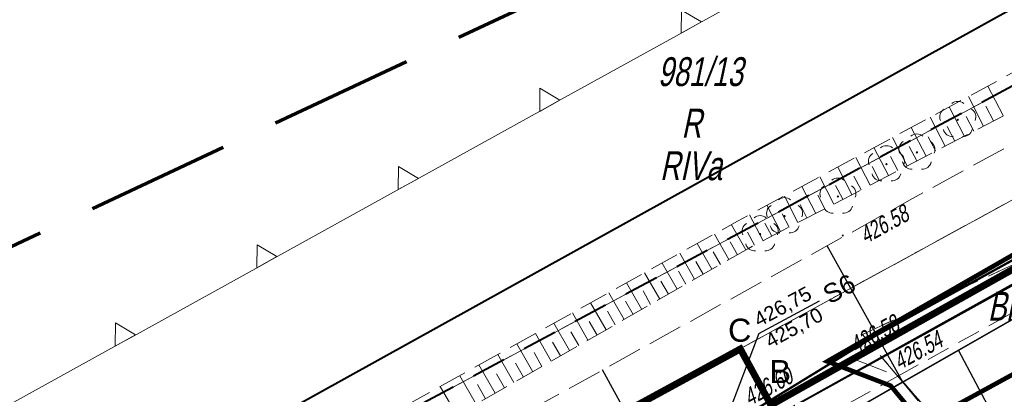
# Model space of a CAD drawing. Header units: metres. Extents: x 7408630 to 7411134, y 5569633 to 5570339.
# Tile 25 of 76: x 7410303 to 7410346, y 5570067 to 5570083. Entities that reach past the tile are written whole.
import ezdxf

# ---------------------------------------------------------------- set-up
doc = ezdxf.new("R2010")
doc.units = ezdxf.units.M
doc.header["$MEASUREMENT"] = 0
for name, pattern in [('1.5_0.5', [2, 1.5, -0.5]), ('1.5_1.0', [2.5, 1.5, -1]), ('218-500', [1, 0.5, -0.5]), ('DGN Style 3', [8.758007, 6.255719, -2.502288]), ('HIDDEN', [9.525, 6.35, -3.175]), ('KTCR02-500', [1.5, 1, -0.5]), ('KTJZ01-500', [2, 1.5, -0.5]), ('mz1.0_0.5', [1.5, 1, -0.5]), ('mz1.25_0.5', [1.75, 1.25, -0.5])]:
    doc.linetypes.add(name, pattern=pattern)
for name, color, linetype, lineweight in [('209-Opis konturu klasyfikacyjnego', 7, 'Continuous', 0), ('210-Oznaczenie użytku', 7, 'Continuous', 0), ('211-Nr działki', 7, 'Continuous', 0), ('216-Granica obrębu', 7, 'Continuous', 0), ('217-Granica konturu klasyfikcyjnego', 7, 'Continuous', 0), ('218-Granica użytku', 7, 'Continuous', 0), ('219-Linia granicy', 7, 'Continuous', 0), ('_Kan-deszczowa', 82, 'KANSAN_LINE', 25), ('_MPZP_linie zagospodarowania', 7, 'Continuous', 0), ('_MPZP_NLZ', 7, 'Continuous', 0), ('_Zakres', 7, 'Continuous', 0), ('chodnik (powierzchnia)', 7, 'Continuous', 0), ('drzewo liściaste (punkt)', 7, 'Continuous', 0), ('Granica', 112, 'Continuous', 80), ('jezdnia (powierzchnia)', 7, 'Continuous', 0), ('krawężnik (linia)', 7, 'Continuous', 0), ('KTCR02', 7, 'Continuous', 0), ('KTJZ01', 7, 'Continuous', 0), ('KTKR01', 7, 'Continuous', 0), ('przewód kanalizacyjny (linia)', 7, 'Continuous', 0), ('punkt wysokościowy sztuczny', 7, 'Continuous', 0), ('punkt wysokościowy sztuczny-Atr2', 7, 'Continuous', 0), ('RTPW02', 7, 'Continuous', 0), ('skarpa nieumocniona (powierzchnia)', 7, 'Continuous', 0)]:
    doc.layers.add(name, color=color, linetype=linetype, lineweight=lineweight)
doc.layers.add('_MAPA', color=7, linetype='Continuous')
doc.styles.add('ARIAL', font='tahoma.ttf')
doc.styles.get("Standard").update_dxf_attribs({"font": 'arial.ttf'})
doc.styles.add('Style-WORKING_1250 I 0.20944', font='WORKING_1250.shx', dxfattribs={"oblique": 12})
doc.linetypes.add('KANSAN_LINE', pattern='A,0.5,-0.2,["KS",ARIAL,S=0.1,R=0,X=-0.1,Y=-0.05],-0.25', length=0.95)

# ---------------------------------------------------------------- blocks, each defined once
blk = doc.blocks.new('OP021_1')
at = {"layer": 'drzewo liściaste (punkt)', "linetype": 'Continuous', "lineweight": 13}
h = blk.add_hatch(color=96, dxfattribs=at)
edge = h.paths.add_edge_path()
edge.add_arc((0, 0), 0.5, 0, 360)
at = {"layer": 'drzewo liściaste (punkt)', "color": 96, "linetype": 'Continuous', "lineweight": 13}
for centre, start, end in [((-3.8, 1.24), 121.308, 202.548), ((0, 4), 49.272, 130.728), ((3.8, 1.24), 337.452, 58.692), ((-2.35, -3.24), 193.221, 274.871), ((2.35, -3.24), 265.129, 346.779)]:
    blk.add_arc(centre, 4, start, end, dxfattribs=at)
blk = doc.blocks.new('PW02_1')
at = {"layer": 'punkt wysokościowy sztuczny', "linetype": 'Continuous', "lineweight": 13}
h = blk.add_hatch(color=7, dxfattribs=at)
edge = h.paths.add_edge_path()
edge.add_arc((0, 0), 0.45, 0, 360)
blk = doc.blocks.new('RTPW02')
at = {"layer": 'RTPW02', "linetype": 'Continuous', "lineweight": 13}
h = blk.add_hatch(color=7, dxfattribs=at)
edge = h.paths.add_edge_path()
edge.add_arc((0, 0), 0.045, 0, 360)
blk = doc.blocks.new('A$C92b4fa8d')
at = {"layer": '216-Granica obrębu', "color": 7, "linetype": '1.5_1.0', "lineweight": 40, "flags": 128}
blk.add_lwpolyline([(234.071, 177.642), (186.85, 152.23), (118.4, 115.38), (107.71, 110.03), (87.37, 99.84), (69.66, 87.67), (69.04, 87.26), (64.07, 83.83), (-15.82, 50.62), (-46.081, 37.141)], dxfattribs=at)
at = {"layer": '217-Granica konturu klasyfikcyjnego', "color": 3, "linetype": '1.5_0.5', "lineweight": 13, "flags": 128}
for points in [[(178.91, 147.95), (118.4, 115.38)], [(180.83, 144.37), (110.13, 105.69)], [(139.54, 119.5), (147.4, 123.14)], [(141.27, 117.44), (139.54, 119.5)], [(141.27, 117.44), (112.67, 101.11)], [(143.22, 115.08), (141.27, 117.44)]]:
    blk.add_lwpolyline(points, dxfattribs=at)
at = {"layer": '218-Granica użytku', "color": 7, "linetype": '218-500', "lineweight": 13, "flags": 128}
for points in [[(178.91, 147.95), (118.4, 115.38)], [(180.83, 144.37), (110.13, 105.69)], [(141.27, 117.44), (178.06, 138.43)], [(139.54, 119.5), (147.4, 123.14)], [(141.27, 117.44), (139.54, 119.5)], [(141.27, 117.44), (112.67, 101.11)], [(143.22, 115.08), (141.27, 117.44)]]:
    blk.add_lwpolyline(points, dxfattribs=at)
at = {"layer": '219-Linia granicy', "color": 96, "linetype": 'Continuous', "lineweight": 13, "flags": 128}
for points in [[(118.4, 115.38), (186.85, 152.23)], [(190.25, 149.52), (110.13, 105.69)], [(178.06, 138.43), (112.67, 101.11)]]:
    blk.add_lwpolyline(points, dxfattribs=at)
at = {"layer": '_MPZP_linie zagospodarowania', "color": 212, "linetype": 'Continuous', "lineweight": 40, "flags": 128}
for points in [[(-36.017, 45.88), (-28.946, 49.608), (53.908, 82.011), (62.561, 86.279), (72.781, 92.383), (84.166, 99.327), (208.113, 168.049), (235.982, 182.726)], [(-33.636, 36.641), (21.41, 58.657), (56.431, 72.334), (68.81, 78.645), (239.951, 174.025)]]:
    blk.add_lwpolyline(points, dxfattribs=at)
at = {"layer": '_MPZP_NLZ', "color": 212, "linetype": 'Continuous', "lineweight": 13}
for p, q in [((138.024, 136.052), (132.336, 132.906)), ((131.898, 132.664), (126.21, 129.519)), ((132.336, 132.906), (131.898, 132.664)), ((125.772, 129.277), (120.084, 126.131)), ((126.21, 129.519), (125.772, 129.277)), ((119.647, 125.889), (113.959, 122.744)), ((120.084, 126.131), (119.647, 125.889)), ((113.521, 122.502), (107.833, 119.356)), ((113.959, 122.744), (113.521, 122.502)), ((107.395, 119.114), (101.707, 115.969)), ((107.833, 119.356), (107.395, 119.114))]:
    blk.add_line(p, q, dxfattribs=at)
at = {"layer": '_MPZP_NLZ', "color": 212, "linetype": 'Continuous', "lineweight": 13, "flags": 128}
for points in [[(132.555, 133.027), (131.679, 132.543), (131.691, 133.543), (132.555, 133.027)], [(126.429, 129.64), (125.554, 129.156), (125.565, 130.156), (126.429, 129.64)], [(120.303, 126.252), (119.428, 125.768), (119.44, 126.768), (120.303, 126.252)], [(114.177, 122.865), (113.302, 122.381), (113.314, 123.381), (114.177, 122.865)], [(108.052, 119.477), (107.176, 118.993), (107.188, 119.993), (108.052, 119.477)]]:
    blk.add_lwpolyline(points, close=True, dxfattribs=at)
at = {"layer": '_Zakres', "color": 7, "linetype": 'DGN Style 3', "lineweight": 70, "flags": 128}
blk.add_lwpolyline([(-38.44, 57.308), (8.317, -51.554), (289.417, 90.186), (230.606, 183.118), (-38.44, 57.308)], close=True, dxfattribs=at)
at = {"layer": 'chodnik (powierzchnia)', "color": 7, "linetype": 'mz1.0_0.5', "lineweight": 13, "flags": 128}
blk.add_lwpolyline([(137.39, 117.44), (123.95, 110.06), (111.89, 103.44), (107.52, 101.01), (93.44, 93.3), (81.3, 86.64), (80.46, 86.16), (76.5, 83.98), (73.01, 82.06), (70.09, 80.48), (69.27, 79.32), (69.13, 78.22), (73.77, 80.74), (77.26, 82.67), (82.06, 85.32), (94.02, 91.89), (108.26, 99.7), (112.61, 102.15), (124.68, 108.69), (141.07, 117.69)], dxfattribs=at)
at = {"layer": 'jezdnia (powierzchnia)', "color": 7, "linetype": '1.5_0.5', "lineweight": 13, "flags": 128}
blk.add_lwpolyline([(137.39, 117.44), (123.95, 110.06), (111.89, 103.44), (107.52, 101.01), (93.44, 93.3), (81.3, 86.64), (80.46, 86.16), (76.24, 89.54), (96.81, 100.75), (116.57, 111.49), (141.7, 125.38), (162.65, 136.82), (173.81, 142.88), (190.06, 151.83), (205.87, 160.5)], dxfattribs=at)
at = {"layer": 'krawężnik (linia)', "color": 7, "linetype": 'Continuous', "lineweight": 30, "flags": 128}
blk.add_lwpolyline([(69.13, 78.22), (69.27, 79.32), (70.09, 80.48), (73.01, 82.06), (76.5, 83.98), (80.46, 86.16), (81.3, 86.64), (93.44, 93.3), (107.52, 101.01), (111.89, 103.44), (123.95, 110.06), (137.39, 117.44)], dxfattribs=at)
at = {"layer": 'KTCR02', "color": 7, "linetype": 'KTCR02-500', "lineweight": 13, "flags": 128}
blk.add_lwpolyline([(141.07, 117.69), (146.59, 120.75), (147.82, 121.42), (164.56, 130.64)], dxfattribs=at)
at = {"layer": 'KTJZ01', "color": 7, "linetype": 'KTJZ01-500', "lineweight": 13}
blk.add_line((139.17, 118.42), (141.07, 117.69), dxfattribs=at)
at = {"layer": 'KTKR01', "color": 7, "linetype": 'Continuous', "lineweight": 30}
blk.add_line((141.07, 117.69), (142.27, 116.29), dxfattribs=at)
at = {"layer": 'KTKR01', "color": 7, "linetype": 'Continuous', "lineweight": 30, "flags": 128}
blk.add_lwpolyline([(200.02, 151.77), (179.49, 140.67), (177.78, 139.73), (173.36, 137.3), (171.61, 136.31), (166.33, 133.42), (163.74, 131.96), (139.17, 118.42), (137.39, 117.44)], dxfattribs=at)
at = {"layer": 'przewód kanalizacyjny (linia)', "color": 36, "linetype": 'Continuous', "lineweight": 13, "flags": 128}
blk.add_lwpolyline([(94.71, 93.4), (129.42, 112.41), (164.07, 131.58), (198.51, 150.56), (234.37, 170.01), (237.715, 171.884)], dxfattribs=at)
at = {"layer": 'skarpa nieumocniona (powierzchnia)', "color": 7, "linetype": 'Continuous', "lineweight": 13}
for p, q in [((145.63, 128.97), (144.96, 130.25)), ((144.78, 128.52), (144.12, 129.8)), ((143.94, 128.09), (143.29, 129.35)), ((145.21, 128.74), (144.87, 129.38)), ((143.11, 127.65), (142.46, 128.9)), ((144.36, 128.3), (144.03, 128.94)), ((142.29, 127.22), (141.64, 128.46)), ((143.53, 127.87), (143.2, 128.5)), ((141.47, 126.8), (140.84, 128.02)), ((142.7, 127.44), (142.38, 128.06)), ((140.66, 126.38), (140.03, 127.59)), ((141.88, 127.01), (141.56, 127.63)), ((139.86, 125.96), (139.24, 127.16)), ((141.07, 126.59), (140.75, 127.2)), ((139.07, 125.55), (138.46, 126.74)), ((140.26, 126.17), (139.95, 126.77)), ((138.29, 125.14), (137.68, 126.32)), ((139.47, 125.76), (139.16, 126.35)), ((137.51, 124.74), (136.91, 125.9)), ((138.68, 125.35), (138.37, 125.94)), ((136.74, 124.34), (136.15, 125.49)), ((137.9, 124.94), (137.6, 125.53)), ((135.98, 123.95), (135.39, 125.09)), ((137.13, 124.54), (136.83, 125.12)), ((135.23, 123.55), (134.64, 124.68)), ((136.36, 124.14), (136.06, 124.72)), ((134.48, 123.16), (133.86, 124.25)), ((135.61, 123.75), (135.31, 124.32)), ((133.75, 122.74), (133.12, 123.84)), ((134.86, 123.36), (134.56, 123.92)), ((133.01, 122.32), (132.37, 123.43)), ((134.12, 122.95), (133.8, 123.5)), ((132.26, 121.89), (131.62, 123.01)), ((133.38, 122.53), (133.06, 123.08)), ((131.51, 121.46), (130.86, 122.59)), ((132.63, 122.1), (132.32, 122.66)), ((130.75, 121.02), (130.09, 122.16)), ((131.88, 121.67), (131.56, 122.24)), ((129.98, 120.58), (129.32, 121.73)), ((131.13, 121.24), (130.8, 121.81)), ((129.21, 120.14), (128.55, 121.3)), ((130.36, 120.8), (130.04, 121.38)), ((128.43, 119.7), (127.76, 120.87)), ((129.6, 120.36), (129.27, 120.94)), ((127.64, 119.25), (126.97, 120.43)), ((128.82, 119.92), (128.49, 120.5)), ((126.85, 118.8), (126.17, 119.98)), ((128.04, 119.47), (127.7, 120.06)), ((126.05, 118.34), (125.37, 119.54)), ((127.25, 119.02), (126.91, 119.61)), ((125.25, 117.88), (124.56, 119.09)), ((126.45, 118.57), (126.11, 119.16)), ((124.44, 117.42), (123.74, 118.63)), ((125.65, 118.11), (125.31, 118.71)), ((123.62, 116.95), (122.92, 118.18)), ((124.85, 117.65), (124.5, 118.25)), ((122.8, 116.48), (122.09, 117.71)), ((124.03, 117.18), (123.68, 117.79)), ((123.21, 116.71), (122.86, 117.33)), ((121.97, 116), (121.25, 117.25))]:
    blk.add_line(p, q, dxfattribs=at)
at = {"layer": 'skarpa nieumocniona (powierzchnia)', "color": 7, "linetype": 'mz1.25_0.5', "lineweight": 13, "flags": 128}
blk.add_lwpolyline([(212.1, 164.25), (189.89, 152.26), (161.23, 137.08), (134.59, 123.22), (109.23, 108.72), (82.2, 93.43), (67.91, 85.34), (66.56, 86.71), (64.73, 89.68), (68.11, 87.69), (81.19, 94.77), (108.53, 110.18), (134.12, 124.4), (160.35, 138.55), (189.38, 154.43), (211.31, 165.41), (212.1, 164.25)], close=True, dxfattribs=at)
at = {"layer": 'drzewo liściaste (punkt)', "color": 96, "linetype": 'Continuous', "lineweight": 13, "xscale": 0.1, "yscale": 0.1, "zscale": 0.1}
for p in [(143.66, 128.79), (141.89, 127.38), (140.57, 126.87), (138.47, 125.47), (136.16, 124.62), (135.1, 123.84)]:
    blk.add_blockref('OP021_1', p, dxfattribs=at)
at = {"layer": 'punkt wysokościowy sztuczny', "color": 7, "linetype": 'Continuous', "lineweight": 13, "xscale": 0.1, "yscale": 0.1, "zscale": 0.1}
blk.add_blockref('PW02_1', (138.68, 123.78), dxfattribs=at)
at = {"layer": 'RTPW02', "color": 7, "linetype": 'Continuous', "lineweight": 13}
for p in [(139.17, 118.42), (141.07, 117.69), (137.35, 117.46), (137.39, 117.44)]:
    blk.add_blockref('RTPW02', p, dxfattribs=at)
at = {"layer": '209-Opis konturu klasyfikacyjnego', "color": 3, "linetype": 'Continuous', "lineweight": 13, "insert": (130.764, 126.16), "char_height": 1.25, "attachment_point": 7, "line_spacing_factor": 0.6}
blk.add_mtext('\\FWORKING_1250;\\Q12;\\H1x;\\W0.72;RIVa', dxfattribs=at)
at = {"layer": '210-Oznaczenie użytku', "color": 7, "linetype": 'Continuous', "lineweight": 13, "char_height": 1.25, "attachment_point": 7, "line_spacing_factor": 0.6}
for s, insert in [('\\FWORKING_1250;\\Q12;\\H1x;\\W0.72;R', (131.695, 128.022)), ('\\FWORKING_1250;\\Q12;\\H1x;\\W0.72;Bi', (144.962, 120.092))]:
    blk.add_mtext(s, dxfattribs=dict(at, insert=insert))
at = {"layer": '211-Nr działki', "color": 96, "linetype": 'Continuous', "lineweight": 13, "insert": (130.67, 130.233), "char_height": 1.25, "attachment_point": 7, "line_spacing_factor": 0.6}
blk.add_mtext('\\FWORKING_1250;\\Q12;\\H1x;\\W0.72;981/13', dxfattribs=at)
at = {"layer": 'punkt wysokościowy sztuczny-Atr2', "color": 7, "lineweight": 13, "insert": (139.31, 124.06), "char_height": 0.75, "attachment_point": 1, "rotation": 28.93, "line_spacing_factor": 0.6}
blk.add_mtext('\\FWORKING_1250;\\Q12;\\H1x;\\W0.725;426.58', dxfattribs=at)
at = {"layer": 'RTPW02', "color": 7, "linetype": 'Continuous', "lineweight": 13, "style": 'Style-WORKING_1250 I 0.20944', "oblique": 12, "width": 0.725}
for s, rotation, p in [('426.58', 28.8582, (139.249, 118.64)), ('426.54', 29.0017, (141.138, 117.938)), ('426.60', 28.7715, (134.647, 116.383))]:
    blk.add_text(s, height=0.75, rotation=rotation, dxfattribs=at).set_placement(p)

msp = doc.modelspace()

# ---------------------------------------------------------------- linework, layer by layer
for p, q in [((7410378.13482, 5570004.6147), (7410343.6852, 5570068.81129)), ((7410330.60211, 5570063.74412), (7410328.27276, 5570067.95842))]:
    msp.add_line(p, q)
msp.add_lwpolyline([(7410254.33, 5569932.93), (7410275.68, 5569939.9), (7410351.52, 5569981.29), (7410432.43, 5570025.43), (7410392.12664, 5570096.22365), (7410365.65885, 5570081.3523), (7410312.67, 5570051.11), (7410274.39, 5570029.2), (7410221.02, 5570009.91)], close=True)
for points in [[(7410334.98, 5570017.88), (7410332.06, 5570023.3), (7410346.6, 5570031.25), (7410350.1, 5570051.95), (7410349.05, 5570053.89), (7410346.35, 5570052.47), (7410342.08, 5570060.52), (7410344.4012, 5570061.81055), (7410344.67098, 5570061.95821), (7410342.3, 5570066.29), (7410341.27401, 5570067.43515), (7410347.9276, 5570071.23155), (7410349.55, 5570068.39), (7410353.2, 5570069.41), (7410361.7978, 5570054.12391), (7410362.72425, 5570054.62932), (7410364.00136, 5570052.28834), (7410353.31, 5570046.59), (7410351.81, 5570048.81), (7410348.75, 5570030.95), (7410349.86, 5570025.96), (7410338.02, 5570019.59), (7410336.16, 5570018.6), (7410334.98, 5570017.88)], [(7410324.98704, 5570058.1397), (7410341.27401, 5570067.43515), (7410342.3, 5570066.29), (7410344.67446, 5570061.95185), (7410342.08, 5570060.52), (7410346.35, 5570052.47), (7410349.05, 5570053.89), (7410350.1, 5570051.95), (7410349.16, 5570046.1), (7410346.6, 5570031.25), (7410332.84, 5570023.76), (7410332.06, 5570023.3), (7410330.73, 5570022.68), (7410328.1, 5570021.38), (7410325.45, 5570026.45), (7410341.16, 5570034.74), (7410335, 5570046.41), (7410332.20208, 5570045.05592), (7410330.88, 5570047.65), (7410330.58, 5570047.59), (7410324.98704, 5570058.1397)]]:
    msp.add_lwpolyline(points)
at = {"layer": 'Granica', "linetype": 'HIDDEN', "ltscale": 0.2, "const_width": 0.3}
msp.add_lwpolyline([(7410328.77672, 5570062.49613), (7410327.21788, 5570065.03879), (7410334.24296, 5570068.86631), (7410335.56995, 5570066.4406), (7410351.41096, 5570075.32929), (7410390.98777, 5570002.82142), (7410280.48485, 5569942.52227), (7410251.10174, 5570020.78272), (7410259.22502, 5570023.71878), (7410273.58585, 5570030.63999), (7410311.53026, 5570053.16512), (7410328.77672, 5570062.49613)], dxfattribs=at)

# ---------------------------------------------------------------- next in the draw order: block references
at = {"layer": '_MAPA'}
msp.add_blockref('A$C92b4fa8d', (7410200, 5569950), dxfattribs=at)

# ---------------------------------------------------------------- next in the draw order: linework, layer by layer
at = {"color": 84}
for q in [(7410337.67609, 5570070.95377), (7410333.20098, 5570064.70613)]:
    msp.add_line((7410335.05002, 5570069.54284), q, dxfattribs=at)
msp.add_lwpolyline([(7410341.27506, 5570067.43398), (7410338.01031, 5570073.34061)])
at = {"layer": 'Granica', "color": 152, "linetype": 'HIDDEN', "ltscale": 0.2, "true_color": 0x267dd9, "const_width": 0.2}
msp.add_lwpolyline([(7410338.00888, 5570068.33048), (7410340.75382, 5570067.27584), (7410342.1231, 5570065.62348), (7410349.42639, 5570069.61688), (7410348.39018, 5570071.42369), (7410347.71111, 5570073.89482)], close=True, dxfattribs=at)
at = {"layer": 'Granica', "color": 103, "linetype": 'HIDDEN', "ltscale": 0.2, "true_color": 0x37c876, "const_width": 0.1}
msp.add_lwpolyline([(7410326.9834, 5570061.39669), (7410340.11233, 5570069.4457), (7410346.85544, 5570073.16755)], dxfattribs=at)

# ---------------------------------------------------------------- next in the draw order: texts
at = {"layer": '_Kan-deszczowa', "linetype": 'Continuous', "attachment_point": 1, "rotation": 28.197993}
for s, insert, char_height, width in [('S6', (7410337.72164, 5570071.50363), 0.8125, 5.9119344), ('426,75\\P425,70', (7410334.75086, 5570070.35438), 0.625, 4.5476419)]:
    msp.add_mtext(s, dxfattribs=dict(at, insert=insert, char_height=char_height, width=width))
at = {"layer": 'Granica', "linetype": 'HIDDEN', "ltscale": 0.2, "char_height": 1, "width": 0.6517138, "attachment_point": 1}
for s, insert in [('C', (7410333.71141, 5570070.17992)), ('B', (7410335.50629, 5570068.39006))]:
    msp.add_mtext(s, dxfattribs=dict(at, insert=insert))

doc.saveas('drawing.dxf')
